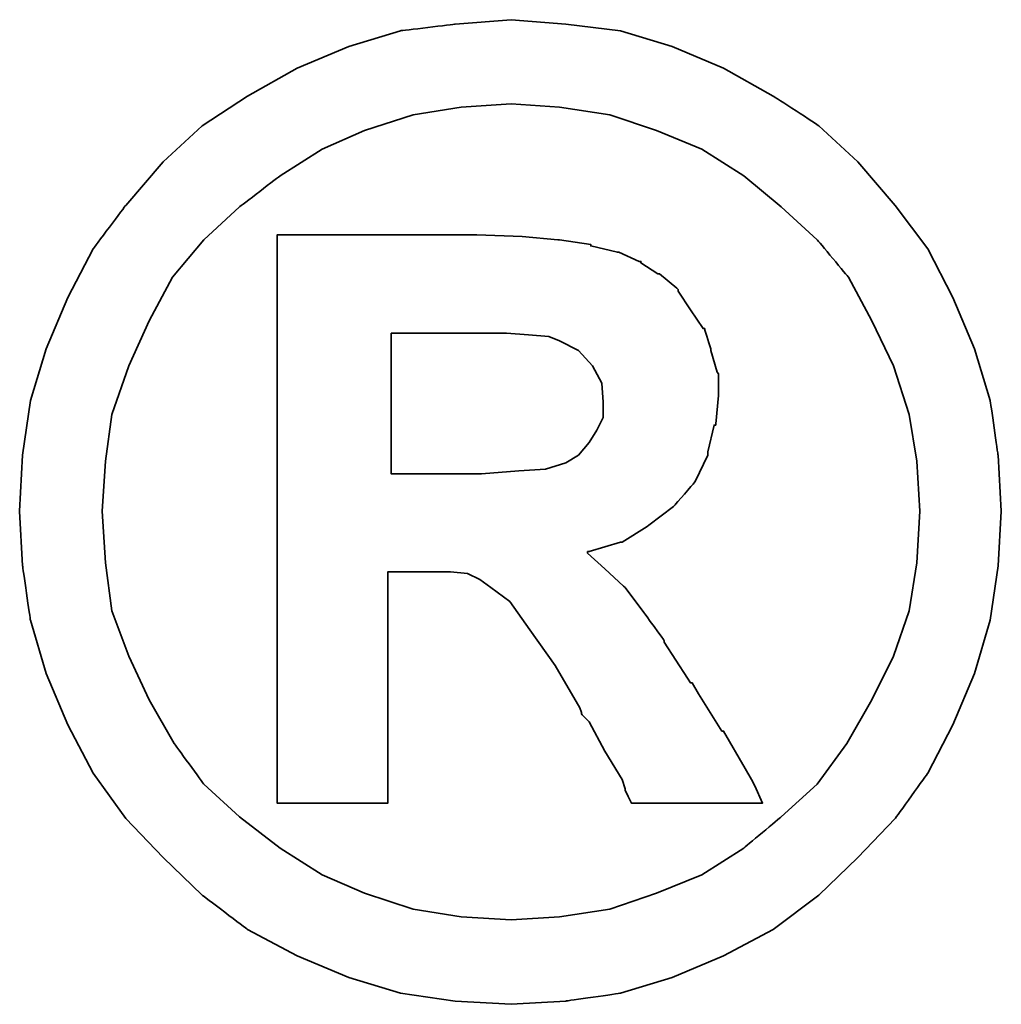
# Model space of a CAD drawing. Extents: x 123 to 490, y 236 to 967.
# Tile 46 of 48: x 431.07 to 432.51, y 874.51 to 875.96. Entities that reach past the tile are written whole.
import ezdxf

# ---------------------------------------------------------------- set-up
doc = ezdxf.new("R2010")
doc.units = 0
doc.header["$MEASUREMENT"] = 0
doc.layers.add('DIM', color=4, linetype='CONTINUOUS')
doc.layers.add('layer 1', color=7, linetype='CONTINUOUS')

# ---------------------------------------------------------------- blocks, each defined once
blk = doc.blocks.new('TBI MOTION logo(完整正式版)')
at = {"layer": 'layer 1', "color": 22, "lineweight": 35}
for points, knots in [([(81.20634, 4.98624), (81.20634, 4.98624), (81.18649, 5.32862), (81.18649, 5.32862), (81.18649, 5.32862), (81.18649, 5.32862), (81.13886, 5.66206), (81.13886, 5.66206), (81.13886, 5.66206), (81.13886, 5.66206), (81.04359, 5.97764), (81.04359, 5.97764), (81.04359, 5.97764), (81.04359, 5.97764), (80.91061, 6.29124), (80.91061, 6.29124), (80.91061, 6.29124), (80.91061, 6.29124), (80.75778, 6.58697), (80.75778, 6.58697), (80.75778, 6.58697), (80.75778, 6.58697), (80.5593, 6.85294), (80.5593, 6.85294), (80.5593, 6.85294), (80.5593, 6.85294), (80.33105, 7.1189), (80.33105, 7.1189), (80.33105, 7.1189), (80.33105, 7.1189), (80.09287, 7.33921), (80.09287, 7.33921), (80.09287, 7.33921), (80.09287, 7.33921), (79.815, 7.51982), (79.815, 7.51982), (79.815, 7.51982), (79.815, 7.51982), (79.51133, 7.69051), (79.51133, 7.69051), (79.51133, 7.69051), (79.51133, 7.69051), (79.19773, 7.8235), (79.19773, 7.8235), (79.19773, 7.8235), (79.19773, 7.8235), (78.88215, 7.91877), (78.88215, 7.91877), (78.88215, 7.91877), (78.88215, 7.91877), (78.54871, 7.95846), (78.54871, 7.95846), (78.54871, 7.95846), (78.54871, 7.95846), (78.21526, 7.98625), (78.21526, 7.98625), (78.21526, 7.98625), (78.21526, 7.98625), (77.87388, 7.95846), (77.87388, 7.95846), (77.87388, 7.95846), (77.87388, 7.95846), (77.54044, 7.91877), (77.54044, 7.91877), (77.54044, 7.91877), (77.54044, 7.91877), (77.22485, 7.8235), (77.22485, 7.8235), (77.22485, 7.8235), (77.22485, 7.8235), (76.91027, 7.69051), (76.91027, 7.69051), (76.91027, 7.69051), (76.91027, 7.69051), (76.6056, 7.51982), (76.6056, 7.51982), (76.6056, 7.51982), (76.6056, 7.51982), (76.32972, 7.33921), (76.32972, 7.33921), (76.32972, 7.33921), (76.32972, 7.33921), (76.09154, 7.1189), (76.09154, 7.1189), (76.09154, 7.1189), (76.09154, 7.1189), (75.86329, 6.85294), (75.86329, 6.85294), (75.86329, 6.85294), (75.86329, 6.85294), (75.66382, 6.58697), (75.66382, 6.58697), (75.66382, 6.58697), (75.66382, 6.58697), (75.51099, 6.29124), (75.51099, 6.29124), (75.51099, 6.29124), (75.51099, 6.29124), (75.37702, 5.97764), (75.37702, 5.97764), (75.37702, 5.97764), (75.37702, 5.97764), (75.28175, 5.66206), (75.28175, 5.66206), (75.28175, 5.66206), (75.28175, 5.66206), (75.23411, 5.32862), (75.23411, 5.32862), (75.23411, 5.32862), (75.23411, 5.32862), (75.21625, 4.98624), (75.21625, 4.98624), (75.21625, 4.98624), (75.21625, 4.98624), (75.23411, 4.6528), (75.23411, 4.6528), (75.23411, 4.6528), (75.23411, 4.6528), (75.28175, 4.32035), (75.28175, 4.32035), (75.28175, 4.32035), (75.28175, 4.32035), (75.37702, 3.99583), (75.37702, 3.99583), (75.37702, 3.99583), (75.37702, 3.99583), (75.51099, 3.68224), (75.51099, 3.68224), (75.51099, 3.68224), (75.51099, 3.68224), (75.66382, 3.38749), (75.66382, 3.38749), (75.66382, 3.38749), (75.66382, 3.38749), (75.86329, 3.10963), (75.86329, 3.10963), (75.86329, 3.10963), (75.86329, 3.10963), (76.09154, 2.87145), (76.09154, 2.87145), (76.09154, 2.87145), (76.09154, 2.87145), (76.32972, 2.6432), (76.32972, 2.6432), (76.32972, 2.6432), (76.32972, 2.6432), (76.6056, 2.43381), (76.6056, 2.43381), (76.6056, 2.43381), (76.6056, 2.43381), (76.91027, 2.27205), (76.91027, 2.27205), (76.91027, 2.27205), (76.91027, 2.27205), (77.22485, 2.13906), (77.22485, 2.13906), (77.22485, 2.13906), (77.22485, 2.13906), (77.54044, 2.0438), (77.54044, 2.0438), (77.54044, 2.0438), (77.54044, 2.0438), (77.87388, 1.99616), (77.87388, 1.99616), (77.87388, 1.99616), (77.87388, 1.99616), (78.21526, 1.97631), (78.21526, 1.97631), (78.21526, 1.97631), (78.21526, 1.97631), (78.54871, 1.99616), (78.54871, 1.99616), (78.54871, 1.99616), (78.54871, 1.99616), (78.88215, 2.0438), (78.88215, 2.0438), (78.88215, 2.0438), (78.88215, 2.0438), (79.19773, 2.13906), (79.19773, 2.13906), (79.19773, 2.13906), (79.19773, 2.13906), (79.51133, 2.27205), (79.51133, 2.27205), (79.51133, 2.27205), (79.51133, 2.27205), (79.815, 2.43381), (79.815, 2.43381), (79.815, 2.43381), (79.815, 2.43381), (80.09287, 2.6432), (80.09287, 2.6432), (80.09287, 2.6432), (80.09287, 2.6432), (80.33105, 2.87145), (80.33105, 2.87145), (80.33105, 2.87145), (80.33105, 2.87145), (80.5593, 3.10963), (80.5593, 3.10963), (80.5593, 3.10963), (80.5593, 3.10963), (80.75778, 3.38749), (80.75778, 3.38749), (80.75778, 3.38749), (80.75778, 3.38749), (80.91061, 3.68224), (80.91061, 3.68224), (80.91061, 3.68224), (80.91061, 3.68224), (81.04359, 3.99583), (81.04359, 3.99583), (81.04359, 3.99583), (81.04359, 3.99583), (81.13886, 4.32035), (81.13886, 4.32035), (81.13886, 4.32035), (81.13886, 4.32035), (81.18649, 4.6528), (81.18649, 4.6528), (81.18649, 4.6528), (81.18649, 4.6528), (81.20634, 4.98624), (81.20634, 4.98624)], [0, 0, 0, 0, 0.0178571, 0.0178571, 0.0178571, 0.0178572, 0.0357143, 0.0357143, 0.0357143, 0.0357143, 0.0535714, 0.0535714, 0.0535714, 0.0535714, 0.0714286, 0.0714286, 0.0714286, 0.0714286, 0.0892857, 0.0892857, 0.0892857, 0.0892857, 0.1071429, 0.1071429, 0.1071429, 0.1071429, 0.125, 0.125, 0.125, 0.125, 0.1428571, 0.1428571, 0.1428571, 0.1428572, 0.1607143, 0.1607143, 0.1607143, 0.1607143, 0.1785714, 0.1785714, 0.1785714, 0.1785714, 0.1964286, 0.1964286, 0.1964286, 0.1964286, 0.2142857, 0.2142857, 0.2142857, 0.2142857, 0.2321429, 0.2321429, 0.2321429, 0.2321429, 0.25, 0.25, 0.25, 0.25, 0.2678571, 0.2678571, 0.2678571, 0.2678572, 0.2857143, 0.2857143, 0.2857143, 0.2857143, 0.3035714, 0.3035714, 0.3035714, 0.3035714, 0.3214286, 0.3214286, 0.3214286, 0.3214286, 0.3392857, 0.3392857, 0.3392857, 0.3392857, 0.3571429, 0.3571429, 0.3571429, 0.3571429, 0.375, 0.375, 0.375, 0.375, 0.3928571, 0.3928571, 0.3928571, 0.3928572, 0.4107143, 0.4107143, 0.4107143, 0.4107143, 0.4285714, 0.4285714, 0.4285714, 0.4285714, 0.4464286, 0.4464286, 0.4464286, 0.4464286, 0.4642857, 0.4642857, 0.4642857, 0.4642857, 0.4821429, 0.4821429, 0.4821429, 0.4821429, 0.5, 0.5, 0.5, 0.5, 0.5178571, 0.5178571, 0.5178571, 0.5178572, 0.5357143, 0.5357143, 0.5357143, 0.5357143, 0.5535714, 0.5535714, 0.5535714, 0.5535714, 0.5714286, 0.5714286, 0.5714286, 0.5714286, 0.5892857, 0.5892857, 0.5892857, 0.5892857, 0.6071429, 0.6071429, 0.6071429, 0.6071429, 0.625, 0.625, 0.625, 0.625, 0.6428571, 0.6428571, 0.6428571, 0.6428572, 0.6607143, 0.6607143, 0.6607143, 0.6607143, 0.6785714, 0.6785714, 0.6785714, 0.6785714, 0.6964286, 0.6964286, 0.6964286, 0.6964286, 0.7142857, 0.7142857, 0.7142857, 0.7142857, 0.7321429, 0.7321429, 0.7321429, 0.7321429, 0.75, 0.75, 0.75, 0.75, 0.7678571, 0.7678571, 0.7678571, 0.7678572, 0.7857143, 0.7857143, 0.7857143, 0.7857143, 0.8035714, 0.8035714, 0.8035714, 0.8035714, 0.8214286, 0.8214286, 0.8214286, 0.8214286, 0.8392857, 0.8392857, 0.8392857, 0.8392857, 0.8571429, 0.8571429, 0.8571429, 0.8571429, 0.875, 0.875, 0.875, 0.875, 0.8928571, 0.8928571, 0.8928571, 0.8928572, 0.9107143, 0.9107143, 0.9107143, 0.9107143, 0.9285714, 0.9285714, 0.9285714, 0.9285714, 0.9464286, 0.9464286, 0.9464286, 0.9464286, 0.9642857, 0.9642857, 0.9642857, 0.9642857, 0.9821429, 0.9821429, 0.9821429, 0.9821429, 1, 1, 1, 1]), ([(80.71014, 4.98624), (80.71014, 4.98624), (80.69129, 5.29091), (80.69129, 5.29091), (80.69129, 5.29091), (80.69129, 5.29091), (80.64464, 5.57672), (80.64464, 5.57672), (80.64464, 5.57672), (80.64464, 5.57672), (80.54937, 5.87245), (80.54937, 5.87245), (80.54937, 5.87245), (80.54937, 5.87245), (80.41639, 6.14833), (80.41639, 6.14833), (80.41639, 6.14833), (80.41639, 6.14833), (80.27349, 6.41429), (80.27349, 6.41429), (80.27349, 6.41429), (80.27349, 6.41429), (80.08295, 6.64255), (80.08295, 6.64255), (80.08295, 6.64255), (80.08295, 6.64255), (79.86264, 6.84301), (79.86264, 6.84301), (79.86264, 6.84301), (79.86264, 6.84301), (79.63439, 7.03355), (79.63439, 7.03355), (79.63439, 7.03355), (79.63439, 7.03355), (79.37835, 7.1963), (79.37835, 7.1963), (79.37835, 7.1963), (79.37835, 7.1963), (79.10246, 7.30944), (79.10246, 7.30944), (79.10246, 7.30944), (79.10246, 7.30944), (78.81665, 7.40471), (78.81665, 7.40471), (78.81665, 7.40471), (78.81665, 7.40471), (78.511, 7.45234), (78.511, 7.45234), (78.511, 7.45234), (78.511, 7.45234), (78.21526, 7.47219), (78.21526, 7.47219), (78.21526, 7.47219), (78.21526, 7.47219), (77.9106, 7.45234), (77.9106, 7.45234), (77.9106, 7.45234), (77.9106, 7.45234), (77.61685, 7.40471), (77.61685, 7.40471), (77.61685, 7.40471), (77.61685, 7.40471), (77.32012, 7.30944), (77.32012, 7.30944), (77.32012, 7.30944), (77.32012, 7.30944), (77.06309, 7.1963), (77.06309, 7.1963), (77.06309, 7.1963), (77.06309, 7.1963), (76.80606, 7.03355), (76.80606, 7.03355), (76.80606, 7.03355), (76.80606, 7.03355), (76.55797, 6.84301), (76.55797, 6.84301), (76.55797, 6.84301), (76.55797, 6.84301), (76.34063, 6.64255), (76.34063, 6.64255), (76.34063, 6.64255), (76.34063, 6.64255), (76.1491, 6.41429), (76.1491, 6.41429), (76.1491, 6.41429), (76.1491, 6.41429), (76.0062, 6.14833), (76.0062, 6.14833), (76.0062, 6.14833), (76.0062, 6.14833), (75.88314, 5.87245), (75.88314, 5.87245), (75.88314, 5.87245), (75.88314, 5.87245), (75.77794, 5.57672), (75.77794, 5.57672), (75.77794, 5.57672), (75.77794, 5.57672), (75.73924, 5.29091), (75.73924, 5.29091), (75.73924, 5.29091), (75.73924, 5.29091), (75.72039, 4.98624), (75.72039, 4.98624), (75.72039, 4.98624), (75.72039, 4.98624), (75.73924, 4.67165), (75.73924, 4.67165), (75.73924, 4.67165), (75.73924, 4.67165), (75.77794, 4.37791), (75.77794, 4.37791), (75.77794, 4.37791), (75.77794, 4.37791), (75.88314, 4.10102), (75.88314, 4.10102), (75.88314, 4.10102), (75.88314, 4.10102), (76.0062, 3.83407), (76.0062, 3.83407), (76.0062, 3.83407), (76.0062, 3.83407), (76.15902, 3.56811), (76.15902, 3.56811), (76.15902, 3.56811), (76.15902, 3.56811), (76.34063, 3.32001), (76.34063, 3.32001), (76.34063, 3.32001), (76.34063, 3.32001), (76.55797, 3.11955), (76.55797, 3.11955), (76.55797, 3.11955), (76.55797, 3.11955), (76.80606, 2.92901), (76.80606, 2.92901), (76.80606, 2.92901), (76.80606, 2.92901), (77.06309, 2.76725), (77.06309, 2.76725), (77.06309, 2.76725), (77.06309, 2.76725), (77.32012, 2.65412), (77.32012, 2.65412), (77.32012, 2.65412), (77.32012, 2.65412), (77.61685, 2.55786), (77.61685, 2.55786), (77.61685, 2.55786), (77.61685, 2.55786), (77.9106, 2.51022), (77.9106, 2.51022), (77.9106, 2.51022), (77.9106, 2.51022), (78.21526, 2.49137), (78.21526, 2.49137), (78.21526, 2.49137), (78.21526, 2.49137), (78.511, 2.51022), (78.511, 2.51022), (78.511, 2.51022), (78.511, 2.51022), (78.81665, 2.55786), (78.81665, 2.55786), (78.81665, 2.55786), (78.81665, 2.55786), (79.10246, 2.65412), (79.10246, 2.65412), (79.10246, 2.65412), (79.10246, 2.65412), (79.37835, 2.76725), (79.37835, 2.76725), (79.37835, 2.76725), (79.37835, 2.76725), (79.63439, 2.92901), (79.63439, 2.92901), (79.63439, 2.92901), (79.63439, 2.92901), (79.86264, 3.11955), (79.86264, 3.11955), (79.86264, 3.11955), (79.86264, 3.11955), (80.08295, 3.32001), (80.08295, 3.32001), (80.08295, 3.32001), (80.08295, 3.32001), (80.26356, 3.56811), (80.26356, 3.56811), (80.26356, 3.56811), (80.26356, 3.56811), (80.41639, 3.83407), (80.41639, 3.83407), (80.41639, 3.83407), (80.41639, 3.83407), (80.54937, 4.10102), (80.54937, 4.10102), (80.54937, 4.10102), (80.54937, 4.10102), (80.64464, 4.37791), (80.64464, 4.37791), (80.64464, 4.37791), (80.64464, 4.37791), (80.69129, 4.67165), (80.69129, 4.67165), (80.69129, 4.67165), (80.69129, 4.67165), (80.71014, 4.98624), (80.71014, 4.98624)], [0, 0, 0, 0, 0.0192308, 0.0192308, 0.0192308, 0.0192308, 0.0384615, 0.0384615, 0.0384615, 0.0384615, 0.0576923, 0.0576923, 0.0576923, 0.0576923, 0.0769231, 0.0769231, 0.0769231, 0.0769231, 0.0961538, 0.0961538, 0.0961538, 0.0961539, 0.1153846, 0.1153846, 0.1153846, 0.1153846, 0.1346154, 0.1346154, 0.1346154, 0.1346154, 0.1538462, 0.1538462, 0.1538462, 0.1538462, 0.1730769, 0.1730769, 0.1730769, 0.1730769, 0.1923077, 0.1923077, 0.1923077, 0.1923077, 0.2115385, 0.2115385, 0.2115385, 0.2115385, 0.2307692, 0.2307692, 0.2307692, 0.2307692, 0.25, 0.25, 0.25, 0.25, 0.2692308, 0.2692308, 0.2692308, 0.2692308, 0.2884615, 0.2884615, 0.2884615, 0.2884615, 0.3076923, 0.3076923, 0.3076923, 0.3076923, 0.3269231, 0.3269231, 0.3269231, 0.3269231, 0.3461538, 0.3461538, 0.3461538, 0.3461539, 0.3653846, 0.3653846, 0.3653846, 0.3653846, 0.3846154, 0.3846154, 0.3846154, 0.3846154, 0.4038462, 0.4038462, 0.4038462, 0.4038462, 0.4230769, 0.4230769, 0.4230769, 0.4230769, 0.4423077, 0.4423077, 0.4423077, 0.4423077, 0.4615385, 0.4615385, 0.4615385, 0.4615385, 0.4807692, 0.4807692, 0.4807692, 0.4807692, 0.5, 0.5, 0.5, 0.5, 0.5192308, 0.5192308, 0.5192308, 0.5192308, 0.5384615, 0.5384615, 0.5384615, 0.5384615, 0.5576923, 0.5576923, 0.5576923, 0.5576923, 0.5769231, 0.5769231, 0.5769231, 0.5769231, 0.5961538, 0.5961538, 0.5961538, 0.5961539, 0.6153846, 0.6153846, 0.6153846, 0.6153846, 0.6346154, 0.6346154, 0.6346154, 0.6346154, 0.6538462, 0.6538462, 0.6538462, 0.6538462, 0.6730769, 0.6730769, 0.6730769, 0.6730769, 0.6923077, 0.6923077, 0.6923077, 0.6923077, 0.7115385, 0.7115385, 0.7115385, 0.7115385, 0.7307692, 0.7307692, 0.7307692, 0.7307692, 0.75, 0.75, 0.75, 0.75, 0.7692308, 0.7692308, 0.7692308, 0.7692308, 0.7884615, 0.7884615, 0.7884615, 0.7884615, 0.8076923, 0.8076923, 0.8076923, 0.8076923, 0.8269231, 0.8269231, 0.8269231, 0.8269231, 0.8461538, 0.8461538, 0.8461538, 0.8461539, 0.8653846, 0.8653846, 0.8653846, 0.8653846, 0.8846154, 0.8846154, 0.8846154, 0.8846154, 0.9038462, 0.9038462, 0.9038462, 0.9038462, 0.9230769, 0.9230769, 0.9230769, 0.9230769, 0.9423077, 0.9423077, 0.9423077, 0.9423077, 0.9615385, 0.9615385, 0.9615385, 0.9615385, 0.9807692, 0.9807692, 0.9807692, 0.9807692, 1, 1, 1, 1]), ([(76.78721, 3.2823), (76.78721, 3.2823), (76.78721, 3.32001), (76.78721, 3.32001), (76.78721, 3.32001), (76.78721, 3.32001), (76.78721, 3.42422), (76.78721, 3.42422), (76.78721, 3.42422), (76.78721, 3.42422), (76.78721, 3.59689), (76.78721, 3.59689), (76.78721, 3.59689), (76.78721, 3.59689), (76.78721, 3.80529), (76.78721, 3.80529), (76.78721, 3.80529), (76.78721, 3.80529), (76.78721, 4.0524), (76.78721, 4.0524), (76.78721, 4.0524), (76.78721, 4.0524), (76.78721, 4.32035), (76.78721, 4.32035), (76.78721, 4.32035), (76.78721, 4.32035), (76.78721, 4.92868), (76.78721, 4.92868), (76.78721, 4.92868), (76.78721, 4.92868), (76.78721, 5.53801), (76.78721, 5.53801), (76.78721, 5.53801), (76.78721, 5.53801), (76.78721, 5.82482), (76.78721, 5.82482), (76.78721, 5.82482), (76.78721, 5.82482), (76.78721, 6.07291), (76.78721, 6.07291), (76.78721, 6.07291), (76.78721, 6.07291), (76.78721, 6.30017), (76.78721, 6.30017), (76.78721, 6.30017), (76.78721, 6.30017), (76.78721, 6.45399), (76.78721, 6.45399), (76.78721, 6.45399), (76.78721, 6.45399), (76.78721, 6.5572), (76.78721, 6.5572), (76.78721, 6.5572), (76.78721, 6.5572), (76.78721, 6.59689), (76.78721, 6.59689), (76.78721, 6.59689), (76.78721, 6.59689), (76.78721, 6.67232), (76.78721, 6.67232), (76.78721, 6.67232), (76.78721, 6.67232), (76.8537, 6.67232), (76.8537, 6.67232), (76.8537, 6.67232), (76.8537, 6.67232), (76.87355, 6.67232), (76.87355, 6.67232), (76.87355, 6.67232), (76.87355, 6.67232), (76.91027, 6.67232), (76.91027, 6.67232), (76.91027, 6.67232), (76.91027, 6.67232), (77.04424, 6.67232), (77.04424, 6.67232), (77.04424, 6.67232), (77.04424, 6.67232), (77.22485, 6.67232), (77.22485, 6.67232), (77.22485, 6.67232), (77.22485, 6.67232), (77.43524, 6.67232), (77.43524, 6.67232), (77.43524, 6.67232), (77.43524, 6.67232), (77.65357, 6.67232), (77.65357, 6.67232), (77.65357, 6.67232), (77.65357, 6.67232), (77.82625, 6.67232), (77.82625, 6.67232), (77.82625, 6.67232), (77.82625, 6.67232), (77.94037, 6.67232), (77.94037, 6.67232), (77.94037, 6.67232), (77.94037, 6.67232), (77.97709, 6.67232), (77.97709, 6.67232), (77.97709, 6.67232), (77.97709, 6.67232), (77.99694, 6.67232), (77.99694, 6.67232), (77.99694, 6.67232), (77.99694, 6.67232), (78.00686, 6.67232), (78.00686, 6.67232), (78.00686, 6.67232), (78.00686, 6.67232), (78.28275, 6.6624), (78.28275, 6.6624), (78.28275, 6.6624), (78.28275, 6.6624), (78.50107, 6.64255), (78.50107, 6.64255), (78.50107, 6.64255), (78.50107, 6.64255), (78.511, 6.64255), (78.511, 6.64255), (78.511, 6.64255), (78.511, 6.64255), (78.70154, 6.61476), (78.70154, 6.61476), (78.70154, 6.61476), (78.70154, 6.61476), (78.70154, 6.60483), (78.70154, 6.60483), (78.70154, 6.60483), (78.70154, 6.60483), (78.86429, 6.56713), (78.86429, 6.56713), (78.86429, 6.56713), (78.86429, 6.56713), (78.87223, 6.56713), (78.87223, 6.56713), (78.87223, 6.56713), (78.87223, 6.56713), (78.99727, 6.51056), (78.99727, 6.51056), (78.99727, 6.51056), (78.99727, 6.51056), (79.00719, 6.51056), (79.00719, 6.51056), (79.00719, 6.51056), (79.00719, 6.51056), (79.00719, 6.50162), (79.00719, 6.50162), (79.00719, 6.50162), (79.00719, 6.50162), (79.1104, 6.43415), (79.1104, 6.43415), (79.1104, 6.43415), (79.1104, 6.43415), (79.12132, 6.43415), (79.12132, 6.43415), (79.12132, 6.43415), (79.12132, 6.43415), (79.22552, 6.34781), (79.22552, 6.34781), (79.22552, 6.34781), (79.22552, 6.34781), (79.23544, 6.33888), (79.23544, 6.33888), (79.23544, 6.33888), (79.23544, 6.33888), (79.23544, 6.32895), (79.23544, 6.32895), (79.23544, 6.32895), (79.23544, 6.32895), (79.31087, 6.21483), (79.31087, 6.21483), (79.31087, 6.21483), (79.31087, 6.21483), (79.38629, 6.1007), (79.38629, 6.1007), (79.38629, 6.1007), (79.38629, 6.1007), (79.3972, 6.1007), (79.3972, 6.1007), (79.3972, 6.1007), (79.3972, 6.1007), (79.3972, 6.09078), (79.3972, 6.09078), (79.3972, 6.09078), (79.3972, 6.09078), (79.43392, 5.97764), (79.43392, 5.97764), (79.43392, 5.97764), (79.43392, 5.97764), (79.43392, 5.96772), (79.43392, 5.96772), (79.43392, 5.96772), (79.43392, 5.96772), (79.47362, 5.83474), (79.47362, 5.83474), (79.47362, 5.83474), (79.47362, 5.83474), (79.48156, 5.82482), (79.48156, 5.82482), (79.48156, 5.82482), (79.48156, 5.82482), (79.48156, 5.69977), (79.48156, 5.69977), (79.48156, 5.69977), (79.48156, 5.69977), (79.48156, 5.69183), (79.48156, 5.69183), (79.48156, 5.69183), (79.48156, 5.69183), (79.4637, 5.51915), (79.4637, 5.51915), (79.4637, 5.51915), (79.4637, 5.51915), (79.4637, 5.51122), (79.4637, 5.51122), (79.4637, 5.51122), (79.4637, 5.51122), (79.45377, 5.51122), (79.45377, 5.51122), (79.45377, 5.51122), (79.45377, 5.51122), (79.41507, 5.34847), (79.41507, 5.34847), (79.41507, 5.34847), (79.41507, 5.34847), (79.41507, 5.33854), (79.41507, 5.33854), (79.41507, 5.33854), (79.41507, 5.33854), (79.41507, 5.32862), (79.41507, 5.32862), (79.41507, 5.32862), (79.41507, 5.32862), (79.33865, 5.16785), (79.33865, 5.16785), (79.33865, 5.16785), (79.33865, 5.16785), (79.33071, 5.15693), (79.33071, 5.15693), (79.33071, 5.15693), (79.33071, 5.15693), (79.2156, 5.02495), (79.2156, 5.02495), (79.2156, 5.02495), (79.2156, 5.02495), (79.20567, 5.01502), (79.20567, 5.01502), (79.20567, 5.01502), (79.20567, 5.01502), (79.05483, 4.89991), (79.05483, 4.89991), (79.05483, 4.89991), (79.05483, 4.89991), (79.04491, 4.89197), (79.04491, 4.89197), (79.04491, 4.89197), (79.04491, 4.89197), (78.89208, 4.7967), (78.89208, 4.7967), (78.89208, 4.7967), (78.89208, 4.7967), (78.88215, 4.7967), (78.88215, 4.7967), (78.88215, 4.7967), (78.88215, 4.7967), (78.69161, 4.73913), (78.69161, 4.73913), (78.69161, 4.73913), (78.69161, 4.73913), (78.68169, 4.73913), (78.68169, 4.73913), (78.68169, 4.73913), (78.68169, 4.73913), (78.68169, 4.72921), (78.68169, 4.72921), (78.68169, 4.72921), (78.68169, 4.72921), (78.78688, 4.63394), (78.78688, 4.63394), (78.78688, 4.63394), (78.78688, 4.63394), (78.902, 4.52875), (78.902, 4.52875), (78.902, 4.52875), (78.902, 4.52875), (78.91093, 4.52081), (78.91093, 4.52081), (78.91093, 4.52081), (78.91093, 4.52081), (79.02506, 4.36798), (79.02506, 4.36798), (79.02506, 4.36798), (79.02506, 4.36798), (79.1501, 4.1953), (79.1501, 4.1953), (79.1501, 4.1953), (79.1501, 4.1953), (79.1501, 4.18736), (79.1501, 4.18736), (79.1501, 4.18736), (79.1501, 4.18736), (79.29201, 3.96705), (79.29201, 3.96705), (79.29201, 3.96705), (79.29201, 3.96705), (79.31087, 3.93828), (79.31087, 3.93828), (79.31087, 3.93828), (79.31087, 3.93828), (79.32079, 3.93828), (79.32079, 3.93828), (79.32079, 3.93828), (79.32079, 3.93828), (79.3585, 3.87178), (79.3585, 3.87178), (79.3585, 3.87178), (79.3585, 3.87178), (79.50141, 3.64353), (79.50141, 3.64353), (79.50141, 3.64353), (79.50141, 3.64353), (79.51133, 3.64353), (79.51133, 3.64353), (79.51133, 3.64353), (79.51133, 3.64353), (79.64431, 3.41528), (79.64431, 3.41528), (79.64431, 3.41528), (79.64431, 3.41528), (79.68202, 3.3478), (79.68202, 3.3478), (79.68202, 3.3478), (79.68202, 3.3478), (79.70187, 3.31009), (79.70187, 3.31009), (79.70187, 3.31009), (79.70187, 3.31009), (79.7495, 3.2049), (79.7495, 3.2049), (79.7495, 3.2049), (79.7495, 3.2049), (79.64431, 3.2049), (79.64431, 3.2049), (79.64431, 3.2049), (79.64431, 3.2049), (79.62546, 3.2049), (79.62546, 3.2049), (79.62546, 3.2049), (79.62546, 3.2049), (79.53912, 3.2049), (79.53912, 3.2049), (79.53912, 3.2049), (79.53912, 3.2049), (79.31087, 3.2049), (79.31087, 3.2049), (79.31087, 3.2049), (79.31087, 3.2049), (79.08262, 3.2049), (79.08262, 3.2049), (79.08262, 3.2049), (79.08262, 3.2049), (79.00719, 3.2049), (79.00719, 3.2049), (79.00719, 3.2049), (79.00719, 3.2049), (78.98735, 3.2049), (78.98735, 3.2049), (78.98735, 3.2049), (78.98735, 3.2049), (78.94964, 3.2049), (78.94964, 3.2049), (78.94964, 3.2049), (78.94964, 3.2049), (78.92979, 3.24459), (78.92979, 3.24459), (78.92979, 3.24459), (78.92979, 3.24459), (78.91093, 3.2823), (78.91093, 3.2823), (78.91093, 3.2823), (78.91093, 3.2823), (78.91093, 3.29223), (78.91093, 3.29223), (78.91093, 3.29223), (78.91093, 3.29223), (78.89208, 3.3478), (78.89208, 3.3478), (78.89208, 3.3478), (78.89208, 3.3478), (78.78688, 3.52048), (78.78688, 3.52048), (78.78688, 3.52048), (78.78688, 3.52048), (78.69161, 3.7001), (78.69161, 3.7001), (78.69161, 3.7001), (78.69161, 3.7001), (78.6539, 3.7388), (78.6539, 3.7388), (78.6539, 3.7388), (78.6539, 3.7388), (78.64398, 3.74873), (78.64398, 3.74873), (78.64398, 3.74873), (78.64398, 3.74873), (78.64398, 3.75766), (78.64398, 3.75766), (78.64398, 3.75766), (78.64398, 3.75766), (78.63405, 3.78644), (78.63405, 3.78644), (78.63405, 3.78644), (78.63405, 3.78644), (78.48321, 4.04347), (78.48321, 4.04347), (78.48321, 4.04347), (78.48321, 4.04347), (78.33038, 4.2618), (78.33038, 4.2618), (78.33038, 4.2618), (78.33038, 4.2618), (78.20732, 4.43447), (78.20732, 4.43447), (78.20732, 4.43447), (78.20732, 4.43447), (78.09221, 4.52081), (78.09221, 4.52081), (78.09221, 4.52081), (78.09221, 4.52081), (78.02472, 4.56845), (78.02472, 4.56845), (78.02472, 4.56845), (78.02472, 4.56845), (77.9493, 4.60616), (77.9493, 4.60616), (77.9493, 4.60616), (77.9493, 4.60616), (77.8451, 4.61608), (77.8451, 4.61608), (77.8451, 4.61608), (77.8451, 4.61608), (77.71113, 4.61608), (77.71113, 4.61608), (77.71113, 4.61608), (77.71113, 4.61608), (77.69128, 4.61608), (77.69128, 4.61608), (77.69128, 4.61608), (77.69128, 4.61608), (77.67342, 4.61608), (77.67342, 4.61608), (77.67342, 4.61608), (77.67342, 4.61608), (77.5583, 4.61608), (77.5583, 4.61608), (77.5583, 4.61608), (77.5583, 4.61608), (77.46303, 4.61608), (77.46303, 4.61608), (77.46303, 4.61608), (77.46303, 4.61608), (77.46303, 4.54761), (77.46303, 4.54761), (77.46303, 4.54761), (77.46303, 4.54761), (77.46303, 4.47318), (77.46303, 4.47318), (77.46303, 4.47318), (77.46303, 4.47318), (77.46303, 4.24294), (77.46303, 4.24294), (77.46303, 4.24294), (77.46303, 4.24294), (77.46303, 3.99583), (77.46303, 3.99583), (77.46303, 3.99583), (77.46303, 3.99583), (77.46303, 3.72888), (77.46303, 3.72888), (77.46303, 3.72888), (77.46303, 3.72888), (77.46303, 3.51055), (77.46303, 3.51055), (77.46303, 3.51055), (77.46303, 3.51055), (77.46303, 3.42422), (77.46303, 3.42422), (77.46303, 3.42422), (77.46303, 3.42422), (77.46303, 3.35773), (77.46303, 3.35773), (77.46303, 3.35773), (77.46303, 3.35773), (77.46303, 3.30017), (77.46303, 3.30017), (77.46303, 3.30017), (77.46303, 3.30017), (77.46303, 3.2823), (77.46303, 3.2823), (77.46303, 3.2823), (77.46303, 3.2823), (77.46303, 3.2049), (77.46303, 3.2049), (77.46303, 3.2049), (77.46303, 3.2049), (77.39753, 3.2049), (77.39753, 3.2049), (77.39753, 3.2049), (77.39753, 3.2049), (77.37768, 3.2049), (77.37768, 3.2049), (77.37768, 3.2049), (77.37768, 3.2049), (77.32012, 3.2049), (77.32012, 3.2049), (77.32012, 3.2049), (77.32012, 3.2049), (77.12165, 3.2049), (77.12165, 3.2049), (77.12165, 3.2049), (77.12165, 3.2049), (76.94897, 3.2049), (76.94897, 3.2049), (76.94897, 3.2049), (76.94897, 3.2049), (76.8924, 3.2049), (76.8924, 3.2049), (76.8924, 3.2049), (76.8924, 3.2049), (76.8537, 3.2049), (76.8537, 3.2049), (76.8537, 3.2049), (76.8537, 3.2049), (76.78721, 3.2049), (76.78721, 3.2049), (76.78721, 3.2049), (76.78721, 3.2049), (76.78721, 3.2823), (76.78721, 3.2823)], [0, 0, 0, 0, 0.0074074, 0.0074074, 0.0074074, 0.0074074, 0.0148148, 0.0148148, 0.0148148, 0.0148148, 0.0222222, 0.0222222, 0.0222222, 0.0222222, 0.0296296, 0.0296296, 0.0296296, 0.0296296, 0.037037, 0.037037, 0.037037, 0.037037, 0.0444444, 0.0444444, 0.0444444, 0.0444445, 0.0518519, 0.0518519, 0.0518519, 0.0518519, 0.0592593, 0.0592593, 0.0592593, 0.0592593, 0.0666667, 0.0666667, 0.0666667, 0.0666667, 0.0740741, 0.0740741, 0.0740741, 0.0740741, 0.0814815, 0.0814815, 0.0814815, 0.0814815, 0.0888889, 0.0888889, 0.0888889, 0.0888889, 0.0962963, 0.0962963, 0.0962963, 0.0962963, 0.1037037, 0.1037037, 0.1037037, 0.1037037, 0.1111111, 0.1111111, 0.1111111, 0.1111111, 0.1185185, 0.1185185, 0.1185185, 0.1185185, 0.1259259, 0.1259259, 0.1259259, 0.1259259, 0.1333333, 0.1333333, 0.1333333, 0.1333333, 0.1407407, 0.1407407, 0.1407407, 0.1407408, 0.1481481, 0.1481481, 0.1481481, 0.1481482, 0.1555556, 0.1555556, 0.1555556, 0.1555556, 0.162963, 0.162963, 0.162963, 0.162963, 0.1703704, 0.1703704, 0.1703704, 0.1703704, 0.1777778, 0.1777778, 0.1777778, 0.1777778, 0.1851852, 0.1851852, 0.1851852, 0.1851852, 0.1925926, 0.1925926, 0.1925926, 0.1925926, 0.2, 0.2, 0.2, 0.2, 0.2074074, 0.2074074, 0.2074074, 0.2074074, 0.2148148, 0.2148148, 0.2148148, 0.2148148, 0.2222222, 0.2222222, 0.2222222, 0.2222222, 0.2296296, 0.2296296, 0.2296296, 0.2296296, 0.237037, 0.237037, 0.237037, 0.237037, 0.2444444, 0.2444444, 0.2444444, 0.2444445, 0.2518519, 0.2518519, 0.2518519, 0.2518519, 0.2592593, 0.2592593, 0.2592593, 0.2592593, 0.2666667, 0.2666667, 0.2666667, 0.2666667, 0.2740741, 0.2740741, 0.2740741, 0.2740741, 0.2814815, 0.2814815, 0.2814815, 0.2814815, 0.2888889, 0.2888889, 0.2888889, 0.2888889, 0.2962963, 0.2962963, 0.2962963, 0.2962963, 0.3037037, 0.3037037, 0.3037037, 0.3037037, 0.3111111, 0.3111111, 0.3111111, 0.3111111, 0.3185185, 0.3185185, 0.3185185, 0.3185185, 0.3259259, 0.3259259, 0.3259259, 0.3259259, 0.3333333, 0.3333333, 0.3333333, 0.3333333, 0.3407407, 0.3407407, 0.3407407, 0.3407408, 0.3481481, 0.3481481, 0.3481481, 0.3481482, 0.3555556, 0.3555556, 0.3555556, 0.3555556, 0.362963, 0.362963, 0.362963, 0.362963, 0.3703704, 0.3703704, 0.3703704, 0.3703704, 0.3777778, 0.3777778, 0.3777778, 0.3777778, 0.3851852, 0.3851852, 0.3851852, 0.3851852, 0.3925926, 0.3925926, 0.3925926, 0.3925926, 0.4, 0.4, 0.4, 0.4, 0.4074074, 0.4074074, 0.4074074, 0.4074074, 0.4148148, 0.4148148, 0.4148148, 0.4148148, 0.4222222, 0.4222222, 0.4222222, 0.4222222, 0.4296296, 0.4296296, 0.4296296, 0.4296296, 0.437037, 0.437037, 0.437037, 0.437037, 0.4444444, 0.4444444, 0.4444444, 0.4444445, 0.4518519, 0.4518519, 0.4518519, 0.4518519, 0.4592593, 0.4592593, 0.4592593, 0.4592593, 0.4666667, 0.4666667, 0.4666667, 0.4666667, 0.4740741, 0.4740741, 0.4740741, 0.4740741, 0.4814815, 0.4814815, 0.4814815, 0.4814815, 0.4888889, 0.4888889, 0.4888889, 0.4888889, 0.4962963, 0.4962963, 0.4962963, 0.4962963, 0.5037037, 0.5037037, 0.5037037, 0.5037037, 0.5111111, 0.5111111, 0.5111111, 0.5111111, 0.5185185, 0.5185185, 0.5185185, 0.5185185, 0.5259259, 0.5259259, 0.5259259, 0.5259259, 0.5333333, 0.5333333, 0.5333333, 0.5333333, 0.5407407, 0.5407407, 0.5407407, 0.5407408, 0.5481481, 0.5481481, 0.5481481, 0.5481482, 0.5555556, 0.5555556, 0.5555556, 0.5555556, 0.562963, 0.562963, 0.562963, 0.562963, 0.5703704, 0.5703704, 0.5703704, 0.5703704, 0.5777778, 0.5777778, 0.5777778, 0.5777778, 0.5851852, 0.5851852, 0.5851852, 0.5851852, 0.5925926, 0.5925926, 0.5925926, 0.5925926, 0.6, 0.6, 0.6, 0.6, 0.6074074, 0.6074074, 0.6074074, 0.6074074, 0.6148148, 0.6148148, 0.6148148, 0.6148148, 0.6222222, 0.6222222, 0.6222222, 0.6222222, 0.6296296, 0.6296296, 0.6296296, 0.6296296, 0.637037, 0.637037, 0.637037, 0.637037, 0.6444444, 0.6444444, 0.6444444, 0.6444445, 0.6518519, 0.6518519, 0.6518519, 0.6518519, 0.6592593, 0.6592593, 0.6592593, 0.6592593, 0.6666667, 0.6666667, 0.6666667, 0.6666667, 0.6740741, 0.6740741, 0.6740741, 0.6740741, 0.6814815, 0.6814815, 0.6814815, 0.6814815, 0.6888889, 0.6888889, 0.6888889, 0.6888889, 0.6962963, 0.6962963, 0.6962963, 0.6962963, 0.7037037, 0.7037037, 0.7037037, 0.7037037, 0.7111111, 0.7111111, 0.7111111, 0.7111111, 0.7185185, 0.7185185, 0.7185185, 0.7185185, 0.7259259, 0.7259259, 0.7259259, 0.7259259, 0.7333333, 0.7333333, 0.7333333, 0.7333333, 0.7407407, 0.7407407, 0.7407407, 0.7407408, 0.7481481, 0.7481481, 0.7481481, 0.7481482, 0.7555556, 0.7555556, 0.7555556, 0.7555556, 0.762963, 0.762963, 0.762963, 0.762963, 0.7703704, 0.7703704, 0.7703704, 0.7703704, 0.7777778, 0.7777778, 0.7777778, 0.7777778, 0.7851852, 0.7851852, 0.7851852, 0.7851852, 0.7925926, 0.7925926, 0.7925926, 0.7925926, 0.8, 0.8, 0.8, 0.8, 0.8074074, 0.8074074, 0.8074074, 0.8074074, 0.8148148, 0.8148148, 0.8148148, 0.8148148, 0.8222222, 0.8222222, 0.8222222, 0.8222222, 0.8296296, 0.8296296, 0.8296296, 0.8296296, 0.837037, 0.837037, 0.837037, 0.837037, 0.8444444, 0.8444444, 0.8444444, 0.8444445, 0.8518519, 0.8518519, 0.8518519, 0.8518519, 0.8592593, 0.8592593, 0.8592593, 0.8592593, 0.8666667, 0.8666667, 0.8666667, 0.8666667, 0.8740741, 0.8740741, 0.8740741, 0.8740741, 0.8814815, 0.8814815, 0.8814815, 0.8814815, 0.8888889, 0.8888889, 0.8888889, 0.8888889, 0.8962963, 0.8962963, 0.8962963, 0.8962963, 0.9037037, 0.9037037, 0.9037037, 0.9037037, 0.9111111, 0.9111111, 0.9111111, 0.9111111, 0.9185185, 0.9185185, 0.9185185, 0.9185185, 0.9259259, 0.9259259, 0.9259259, 0.9259259, 0.9333333, 0.9333333, 0.9333333, 0.9333333, 0.9407407, 0.9407407, 0.9407407, 0.9407408, 0.9481481, 0.9481481, 0.9481481, 0.9481482, 0.9555556, 0.9555556, 0.9555556, 0.9555556, 0.962963, 0.962963, 0.962963, 0.962963, 0.9703704, 0.9703704, 0.9703704, 0.9703704, 0.9777778, 0.9777778, 0.9777778, 0.9777778, 0.9851852, 0.9851852, 0.9851852, 0.9851852, 0.9925926, 0.9925926, 0.9925926, 0.9925926, 1, 1, 1, 1]), ([(77.48288, 6.07291), (77.48288, 6.07291), (77.48288, 5.99551), (77.48288, 5.99551), (77.48288, 5.99551), (77.48288, 5.99551), (77.48288, 5.82482), (77.48288, 5.82482), (77.48288, 5.82482), (77.48288, 5.82482), (77.48288, 5.63328), (77.48288, 5.63328), (77.48288, 5.63328), (77.48288, 5.63328), (77.48288, 5.46358), (77.48288, 5.46358), (77.48288, 5.46358), (77.48288, 5.46358), (77.48288, 5.29091), (77.48288, 5.29091), (77.48288, 5.29091), (77.48288, 5.29091), (77.48288, 5.21449), (77.48288, 5.21449), (77.48288, 5.21449), (77.48288, 5.21449), (77.50074, 5.21449), (77.50074, 5.21449), (77.50074, 5.21449), (77.50074, 5.21449), (77.71113, 5.21449), (77.71113, 5.21449), (77.71113, 5.21449), (77.71113, 5.21449), (77.94037, 5.21449), (77.94037, 5.21449), (77.94037, 5.21449), (77.94037, 5.21449), (78.01579, 5.21449), (78.01579, 5.21449), (78.01579, 5.21449), (78.01579, 5.21449), (78.03465, 5.21449), (78.03465, 5.21449), (78.03465, 5.21449), (78.03465, 5.21449), (78.2629, 5.23335), (78.2629, 5.23335), (78.2629, 5.23335), (78.2629, 5.23335), (78.42565, 5.24327), (78.42565, 5.24327), (78.42565, 5.24327), (78.42565, 5.24327), (78.54871, 5.28098), (78.54871, 5.28098), (78.54871, 5.28098), (78.54871, 5.28098), (78.62611, 5.32862), (78.62611, 5.32862), (78.62611, 5.32862), (78.62611, 5.32862), (78.69161, 5.40503), (78.69161, 5.40503), (78.69161, 5.40503), (78.69161, 5.40503), (78.73925, 5.48145), (78.73925, 5.48145), (78.73925, 5.48145), (78.73925, 5.48145), (78.77696, 5.55885), (78.77696, 5.55885), (78.77696, 5.55885), (78.77696, 5.55885), (78.77696, 5.65214), (78.77696, 5.65214), (78.77696, 5.65214), (78.77696, 5.65214), (78.76902, 5.76726), (78.76902, 5.76726), (78.76902, 5.76726), (78.76902, 5.76726), (78.71146, 5.87245), (78.71146, 5.87245), (78.71146, 5.87245), (78.71146, 5.87245), (78.62611, 5.96772), (78.62611, 5.96772), (78.62611, 5.96772), (78.62611, 5.96772), (78.511, 6.02528), (78.511, 6.02528), (78.511, 6.02528), (78.511, 6.02528), (78.44451, 6.05306), (78.44451, 6.05306), (78.44451, 6.05306), (78.44451, 6.05306), (78.32046, 6.06299), (78.32046, 6.06299), (78.32046, 6.06299), (78.32046, 6.06299), (78.18748, 6.07291), (78.18748, 6.07291), (78.18748, 6.07291), (78.18748, 6.07291), (77.99694, 6.07291), (77.99694, 6.07291), (77.99694, 6.07291), (77.99694, 6.07291), (77.97709, 6.07291), (77.97709, 6.07291), (77.97709, 6.07291), (77.97709, 6.07291), (77.90167, 6.07291), (77.90167, 6.07291), (77.90167, 6.07291), (77.90167, 6.07291), (77.69128, 6.07291), (77.69128, 6.07291), (77.69128, 6.07291), (77.69128, 6.07291), (77.50074, 6.07291), (77.50074, 6.07291), (77.50074, 6.07291), (77.50074, 6.07291), (77.48288, 6.07291), (77.48288, 6.07291)], [0, 0, 0, 0, 0.03125, 0.03125, 0.03125, 0.03125, 0.0625, 0.0625, 0.0625, 0.0625, 0.09375, 0.09375, 0.09375, 0.09375, 0.125, 0.125, 0.125, 0.125, 0.15625, 0.15625, 0.15625, 0.15625, 0.1875, 0.1875, 0.1875, 0.1875, 0.21875, 0.21875, 0.21875, 0.21875, 0.25, 0.25, 0.25, 0.25, 0.28125, 0.28125, 0.28125, 0.28125, 0.3125, 0.3125, 0.3125, 0.3125, 0.34375, 0.34375, 0.34375, 0.34375, 0.375, 0.375, 0.375, 0.375, 0.40625, 0.40625, 0.40625, 0.40625, 0.4375, 0.4375, 0.4375, 0.4375, 0.46875, 0.46875, 0.46875, 0.46875, 0.5, 0.5, 0.5, 0.5, 0.53125, 0.53125, 0.53125, 0.53125, 0.5625, 0.5625, 0.5625, 0.5625, 0.59375, 0.59375, 0.59375, 0.59375, 0.625, 0.625, 0.625, 0.625, 0.65625, 0.65625, 0.65625, 0.65625, 0.6875, 0.6875, 0.6875, 0.6875, 0.71875, 0.71875, 0.71875, 0.71875, 0.75, 0.75, 0.75, 0.75, 0.78125, 0.78125, 0.78125, 0.78125, 0.8125, 0.8125, 0.8125, 0.8125, 0.84375, 0.84375, 0.84375, 0.84375, 0.875, 0.875, 0.875, 0.875, 0.90625, 0.90625, 0.90625, 0.90625, 0.9375, 0.9375, 0.9375, 0.9375, 0.96875, 0.96875, 0.96875, 0.96875, 1, 1, 1, 1])]:
    blk.add_open_spline(points, degree=3, knots=knots, dxfattribs=at)

msp = doc.modelspace()

# ---------------------------------------------------------------- block references
at = {"layer": 'DIM', "color": 0, "xscale": 0.2409743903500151, "yscale": 0.2409743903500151, "zscale": 0.2409743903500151}
msp.add_blockref('TBI MOTION logo(完整正式版)', (412.9398, 874.0363), dxfattribs=at)

doc.saveas('drawing.dxf')
